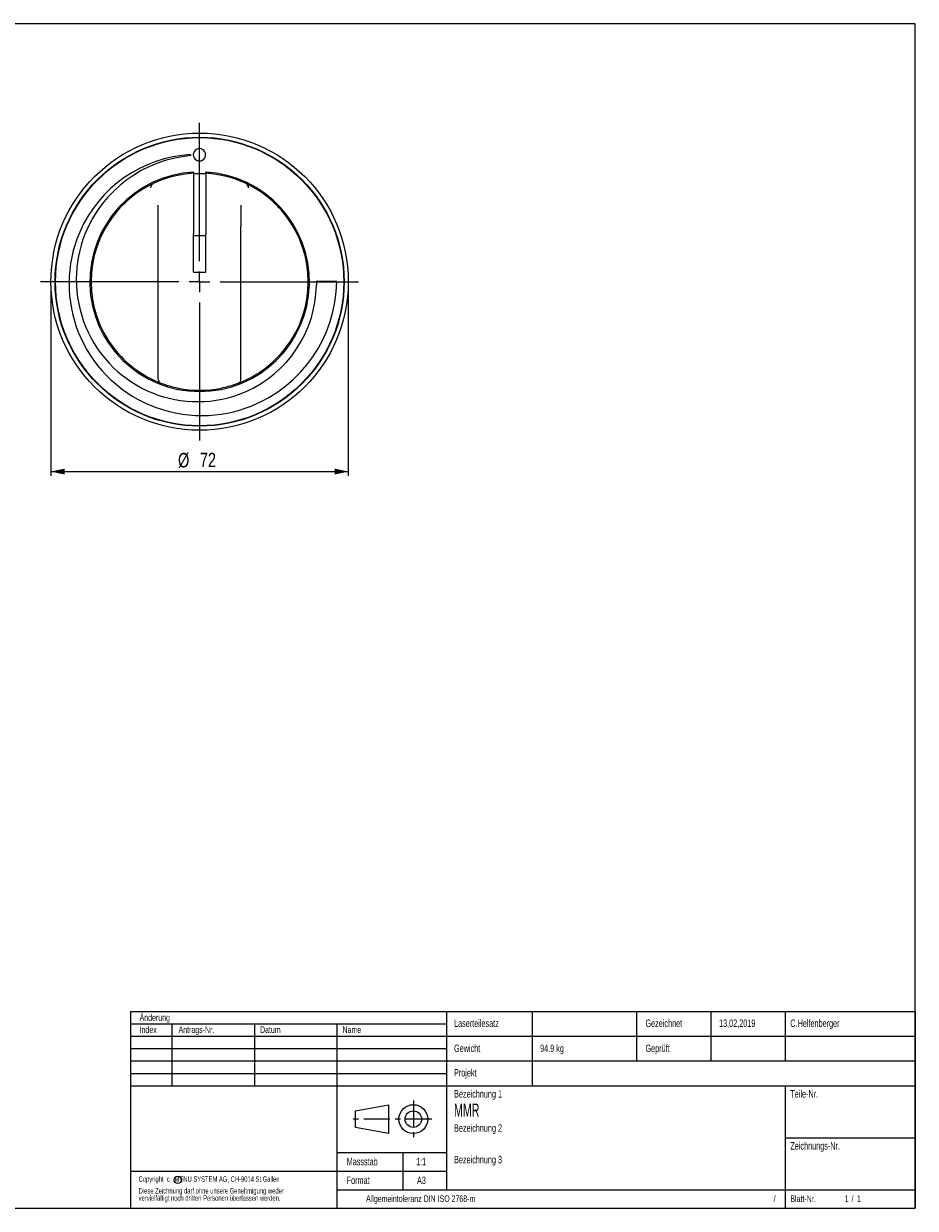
# Model space of a CAD drawing. Header units: millimetres. Extents: x 5 to 415, y 5 to 292.
# Tile 2 of 2: x 199 to 415, y 5 to 292. Entities that reach past the tile are written whole.
import ezdxf

# ---------------------------------------------------------------- set-up
doc = ezdxf.new("R2010")
doc.units = ezdxf.units.MM
doc.linetypes.add('CENTER', pattern=[10.16, 6.35, -1.27, 1.27, -1.27])
doc.layers.add('SLD-0', color=179, linetype='Continuous')
doc.styles.add('SLDTEXTSTYLE0', font='TXT', dxfattribs={"width": 0.638186})
doc.styles.add('SLDTEXTSTYLE1', font='TXT', dxfattribs={"width": 0.605})
doc.styles.add('SLDTEXTSTYLE2', font='TXT', dxfattribs={"width": 0.75})
doc.dimstyles.new('SLDDIMSTYLE0', dxfattribs={"dimtxt": 3.5, "dimasz": 3.302, "dimexe": 0, "dimexo": 0.0625, "dimgap": 0.875, "dimtad": 1, "dimdec": 1, "dimrnd": 1e-09, "dimzin": 12, "dimdsep": 46, "dimtxsty": 'SLDTEXTSTYLE2', "dimsah": 1, "dimcen": 0.09, "dimadec": 0, "dimazin": 3, "dimtfac": 1, "dimtdec": 1, "dimtofl": 0, "dimtmove": 0, "dimatfit": 3, "dimfxl": 1, "dimfrac": 2, "dimtolj": 1, "dimtzin": 12, "dimarcsym": 0})

# ---------------------------------------------------------------- blocks, each defined once
blk = doc.blocks.new('SW_NOTE_0')
at = {"layer": 'SLD-0', "color": 0, "char_height": 1.3229, "attachment_point": 1, "style": 'SLDTEXTSTYLE0'}
for s, insert in [('Copyright  c   MENU SYSTEM AG, CH-9014 St.Gallen', (0, 1.71)), ('vervielfältigt noch dritten Personen überlassen werden.', (0, -2.88)), ('Diese Zeichnung darf ohne unsere Genehmigung weder', (0, -1.12))]:
    blk.add_mtext(s, dxfattribs=dict(at, insert=insert))
blk = doc.blocks.new('_D')
at = {"layer": 'SLD-0'}
for p, q in [((205.5, 228.49), (205.5, 182.49)), ((277.5, 228.49), (277.5, 182.49)), ((205.5, 183.49), (277.5, 183.49))]:
    blk.add_line(p, q, dxfattribs=at)
for points in [[(205.5, 183.49), (208.8, 182.77), (208.8, 184.21)], [(277.5, 183.49), (274.2, 184.21), (274.2, 182.77)]]:
    blk.add_solid(points, dxfattribs=at)
at = {"layer": 'SLD-0', "char_height": 3.5, "attachment_point": 1, "style": 'SLDTEXTSTYLE2'}
for s, insert in [('%%c', (236.27, 188)), ('72', (241.55, 188.06))]:
    blk.add_mtext(s, dxfattribs=dict(at, insert=insert))
blk = doc.blocks.new('SW_CENTERMARKSYMBOL_0')
at = {"layer": 'SLD-0', "color": 0}
for p, q in [((0, 5), (0, 38.5)), ((-5, 0), (-38.5, 0)), ((0, 0), (-2.5, 0)), ((0, 0), (0, 2.5)), ((0, 0), (0, -2.5)), ((0, 0), (2.5, 0)), ((5, 0), (38.5, 0)), ((0, -5), (0, -38.5))]:
    blk.add_line(p, q, dxfattribs=at)

msp = doc.modelspace()

# ---------------------------------------------------------------- linework, layer by layer
at = {"color": 7, "linetype": 'Continuous', "lineweight": 18}
for p, q in [((414.8, 292), (4.8, 292)), ((414.8, 5), (414.8, 292)), ((4.8, 5), (414.8, 5))]:
    msp.add_line(p, q, dxfattribs=at)
at = {"color": 7, "linetype": 'Continuous', "lineweight": 25}
for p, q in [((240, 255.75), (240, 241.09)), ((243, 255.61), (240, 255.61)), ((240.1, 255.61), (240.1, 256.05)), ((242.9, 256.05), (242.9, 255.61)), ((243, 255.75), (243, 241.09)), ((230.22, 253.25), (230.25, 253.26)), ((252.75, 253.26), (252.78, 253.25)), ((231.5, 242.86), (231.5, 248.07)), ((251.5, 248.07), (251.5, 242.86)), ((231.5, 205.84), (231.5, 242.86)), ((240, 240.25), (240, 241.09)), ((243, 240.25), (243, 241.09)), ((251.5, 205.84), (251.5, 242.86)), ((243, 240.64), (240, 240.64)), ((240, 231.84), (240, 240.25)), ((243, 231.84), (243, 240.25)), ((240, 231.84), (243, 231.84)), ((269.76, 229.58), (269.77, 229.49)), ((274.7, 229.58), (269.76, 229.58)), ((274.7, 229.49), (274.7, 229.58))]:
    msp.add_line(p, q, dxfattribs=at)
at = {"color": 7, "linetype": 'Continuous', "lineweight": 25, "flags": 128}
for points in [[(239.38, 260.23), (239.38, 260.26), (239.38, 260.29)], [(239.39, 260.04), (239.38, 260.15), (239.38, 260.23)], [(269.77, 229.49), (269.78, 229.03), (269.78, 228.68)]]:
    msp.add_lwpolyline(points, dxfattribs=at)
at = {"color": 7, "linetype": 'Continuous', "lineweight": 25}
for radius in [36, 35, 34.9]:
    msp.add_circle((241.5, 229.49), radius, dxfattribs=at)
for centre, radius, start, end in [((241.46, 260.24), 1.49, 359.9998, 180.0002), ((241.11, 229.14), 31.2, 93.1801, 156.6252), ((241.97, 229.76), 30.39, 94.8697, 158.3128), ((241.46, 260.24), 1.49, 179.9998, 0.0002), ((241.5, 229.49), 26.6, 93.017, 86.983), ((241.5, 229.49), 26.3, 93.2696, 115.3306), ((241.5, 229.49), 26.3, 93.0514, 93.2696), ((241.5, 229.49), 26.3, 86.7304, 86.9486), ((241.5, 229.49), 26.3, 64.6694, 86.7304), ((241.5, 229.49), 26.3, 115.3953, 142.2319), ((230.83, 252.22), 1.19, 120.4484, 178.6929), ((252.17, 252.22), 1.19, 1.3121, 59.5466), ((241.5, 229.49), 26.3, 37.7664, 64.6064), ((241.5, 229.49), 26.3, 142.2336, 217.7664), ((241.5, 229.49), 26.3, 322.2336, 37.7664), ((240.17, 229.27), 30.29, 156.1457, 180.2454), ((240.33, 230.24), 28.69, 157.9871, 180.1861), ((241.28, 229.96), 29.64, 179.6466, 225.9454), ((241.57, 228.96), 31.69, 179.6766, 224.226), ((241.19, 229.06), 28.59, 293.3919, 359.2293), ((241.85, 229.89), 32.85, 291.6619, 359.2957), ((241.51, 229.5), 26.31, 217.7748, 248.9515), ((241.5, 229.5), 26.31, 291.0399, 322.2303), ((241.97, 229.28), 32.2, 224.1318, 270.3414), ((240.96, 229.56), 29.13, 225.838, 270.3351), ((232.5, 205.84), 1, 180, 249.1617), ((241.5, 229.49), 26.3, 249.1618, 258.6016), ((241.5, 229.49), 26.3, 281.3983, 290.8383), ((250.5, 205.84), 1, 290.8383, 0), ((241.5, 229.49), 26.3, 258.6017, 281.3983), ((241.25, 228.29), 27.86, 269.7527, 293.912), ((242.27, 228.22), 31.15, 269.8176, 292.0905)]:
    msp.add_arc(centre, radius, start, end, dxfattribs=at)
at = {"layer": 'SLD-0'}
for p, q in [((224.8, 52.7), (414.8, 52.7)), ((224.8, 52.7), (224.8, 5)), ((301.3, 52.7), (301.3, 9.5)), ((322, 52.7), (322, 34.7)), ((347.3, 52.7), (347.3, 40.7)), ((365.3, 52.7), (365.3, 40.7)), ((383.3, 52.7), (383.3, 40.7)), ((414.8, 52.7), (414.8, 5)), ((224.8, 49.7), (301.3, 49.7)), ((234.8, 49.7), (234.8, 34.7)), ((254.8, 49.7), (254.8, 34.7)), ((274.7, 49.7), (274.7, 5)), ((224.8, 46.7), (414.8, 46.7)), ((224.8, 43.7), (301.3, 43.7)), ((224.8, 40.7), (414.8, 40.7)), ((224.8, 37.7), (301.3, 37.7)), ((224.8, 34.7), (414.8, 34.7)), ((383.3, 34.7), (383.3, 5)), ((279.25, 28.6), (287.25, 30.1)), ((287.25, 30.1), (287.25, 23.1)), ((279.25, 24.6), (279.25, 28.6)), ((287.25, 23.1), (279.25, 24.6)), ((383.3, 22.1), (414.8, 22.1)), ((274.7, 18.5), (301.3, 18.5)), ((290.7, 18.5), (290.7, 9.5)), ((224.8, 14), (301.3, 14)), ((274.7, 9.5), (414.8, 9.5)), ((224.8, 5), (414.8, 5))]:
    msp.add_line(p, q, dxfattribs=at)
at = {"layer": 'SLD-0', "linetype": 'CENTER'}
for p, q in [((293.25, 31.1), (293.25, 22.1)), ((297.75, 26.6), (278.25, 26.6))]:
    msp.add_line(p, q, dxfattribs=at)
at = {"layer": 'SLD-0'}
for centre, radius in [((293.25, 26.6), 3.5), ((293.25, 26.6), 2), ((236.23, 11.88), 0.9)]:
    msp.add_circle(centre, radius, dxfattribs=at)

# ---------------------------------------------------------------- block references
for name, p in [('SW_CENTERMARKSYMBOL_0', (241.5, 229.49)), ('SW_NOTE_0', (226.73, 11.03))]:
    msp.add_blockref(name, p, dxfattribs=at)

# ---------------------------------------------------------------- texts
for s, insert, char_height, attachment_point, style in [('Änderung', (226.97, 52), 1.587, 1, 'SLDTEXTSTYLE0'), ('Index', (226.97, 49.07), 1.587, 1, 'SLDTEXTSTYLE0'), ('Antrags-Nr.', (236.4, 49.07), 1.5875, 1, 'SLDTEXTSTYLE0'), ('Datum', (256.13, 49.07), 1.587, 1, 'SLDTEXTSTYLE0'), ('Name', (276.1, 49.07), 1.587, 1, 'SLDTEXTSTYLE0'), ('Laserteilesatz', (303.11, 50.74), 1.8034, 1, 'SLDTEXTSTYLE0'), ('Gezeichnet', (349.46, 50.74), 1.803, 1, 'SLDTEXTSTYLE0'), ('13,02,2019', (367.28, 50.74), 1.803, 1, 'SLDTEXTSTYLE0'), ('C.Helfenberger', (384.54, 50.74), 1.8034, 1, 'SLDTEXTSTYLE0'), ('Gewicht', (303.11, 44.66), 1.803, 1, 'SLDTEXTSTYLE0'), ('94.9 kg', (323.95, 44.66), 1.803, 1, 'SLDTEXTSTYLE0'), ('Geprüft', (349.46, 44.66), 1.803, 1, 'SLDTEXTSTYLE0'), ('Projekt', (303.11, 38.74), 1.803, 1, 'SLDTEXTSTYLE0'), ('Bezeichnung 1', (303.11, 33.63), 1.8034, 1, 'SLDTEXTSTYLE0'), ('Teile-Nr.', (384.54, 33.63), 1.803, 1, 'SLDTEXTSTYLE0'), ('MMR', (303.11, 30.38), 3.175, 1, 'SLDTEXTSTYLE1'), ('Bezeichnung 2', (303.11, 25.36), 1.8034, 1, 'SLDTEXTSTYLE0'), ('Zeichnungs-Nr.', (384.54, 21.04), 1.8034, 1, 'SLDTEXTSTYLE0'), ('Massstab', (277.11, 17.23), 1.803, 1, 'SLDTEXTSTYLE0'), ('1:1', (293.91, 17.23), 1.803, 1, 'SLDTEXTSTYLE0'), ('Bezeichnung 3', (303.11, 17.71), 1.8034, 1, 'SLDTEXTSTYLE0'), ('Format', (277.11, 12.67), 1.803, 1, 'SLDTEXTSTYLE0'), ('A3', (294.13, 12.67), 1.803, 1, 'SLDTEXTSTYLE0'), ('Allgemeintoleranz DIN ISO 2768-m', (295.03, 8.13), 1.5875, 2, 'SLDTEXTSTYLE0'), ('/', (380.97, 8.13), 1.59, 3, 'SLDTEXTSTYLE0'), ('Blatt-Nr.', (384.54, 8.13), 1.587, 1, 'SLDTEXTSTYLE0'), ('1', (397.71, 8.13), 1.59, 1, 'SLDTEXTSTYLE0'), ('/', (399.36, 8.13), 1.59, 1, 'SLDTEXTSTYLE0'), ('1', (400.69, 8.13), 1.59, 1, 'SLDTEXTSTYLE0')]:
    msp.add_mtext(s, dxfattribs=dict(at, insert=insert, char_height=char_height, attachment_point=attachment_point, style=style))

# ---------------------------------------------------------------- dimensions: what is measured, and where the dimension line sits
dim = msp.add_linear_dim(base=(277.5, 183.49), p1=(205.5, 229.49), p2=(277.5, 229.49), text='%%c<>', dimstyle='SLDDIMSTYLE0', dxfattribs=at)
dim.commit()
dim.dimension.update_dxf_attribs({"geometry": '_D', "text_midpoint": (241.5, 183.49), "dimtype": 160})

doc.saveas('drawing.dxf')
